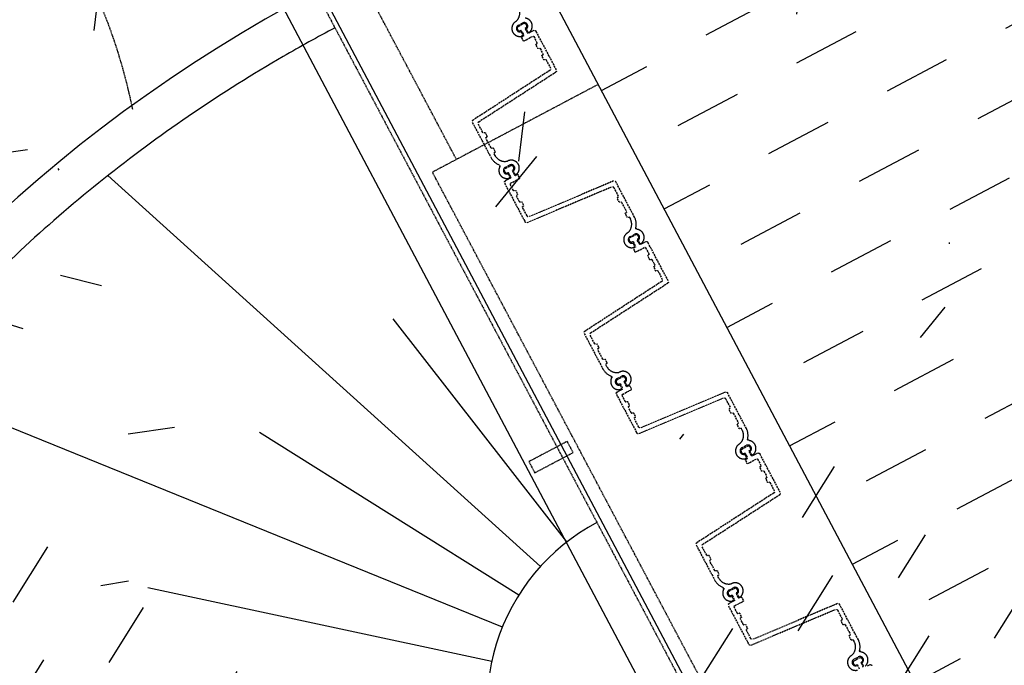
# Model space of a CAD drawing. Header units: millimetres. Extents: x 7530256134 to 7530295630, y 5726732434 to 5726764631.
# Tile 11 of 23: x 7530277803 to 7530280191, y 5726741254 to 5726742820. Entities that reach past the tile are written whole.
import ezdxf

# ---------------------------------------------------------------- set-up
doc = ezdxf.new("R2010")
doc.units = ezdxf.units.MM
doc.linetypes.add('mp3', pattern=[6.25, 4.75, -1.5])
doc.linetypes.add('mp3a', pattern=[3.125, 2.25, -0.875])
for name, color, linetype in [('0 wymiar', 32, 'Continuous'), ('1 cienka', 4, 'Continuous'), ('3 przerywana 02', 6, 'mp3'), ('3 przerywana 05', 6, 'mp3a'), ('4 średnia', 3, 'Continuous'), ('9 kreskowanie', 8, 'Continuous')]:
    doc.layers.add(name, color=color, linetype=linetype)

# ---------------------------------------------------------------- blocks, each defined once
blk = doc.blocks.new('A$C4C506A5B')
at = {"elevation": 3.192779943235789e-06}
for points in [[(-2456.213506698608, 1022.918151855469, 0.4142135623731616), (-2452.213508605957, 1026.918153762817), (-2452.213509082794, 1033.918151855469)], [(-2450.213510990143, 1042.918151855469), (-2438.213510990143, 1042.918151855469, -0.414213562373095), (-2437.213508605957, 1041.918151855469), (-2437.213508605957, 1041.668153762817), (-2437.213508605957, 1039.19093132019, 0.2559241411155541), (-2436.290431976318, 1037.505632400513, 0.2922212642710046), (-2427.136585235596, 1037.505632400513, 0.2559241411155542), (-2426.21350812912, 1039.190927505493), (-2426.213506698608, 1057.645380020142, 0.2559241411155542), (-2427.136583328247, 1059.330680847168, 0.2922212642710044), (-2436.290431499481, 1059.330678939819, 0.2559241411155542), (-2437.213509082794, 1057.64538192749), (-2437.213508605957, 1055.168153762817), (-2437.213509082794, 1054.918153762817, -0.414213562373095), (-2438.213506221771, 1053.918155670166), (-2450.213510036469, 1053.918153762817, -0.4142135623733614)], [(-2439.06956911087, 1056.644346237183, -0.8755639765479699), (-2422.366271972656, 1054.418153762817), (-2422.366271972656, 1042.418153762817, -0.8755639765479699), (-2439.069566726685, 1040.191961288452, 0.338563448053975), (-2440.999756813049, 1041.668157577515), (-2446.93448638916, 1041.668157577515, 0.4830774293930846)], [(-2449.855979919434, 1037.986333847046, 0.6585124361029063), (-2414.587083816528, 1031.683258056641, -0.4533960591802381), (-2410.11602640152, 1032.297264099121, 0.1739156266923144), (-2385.995155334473, 1022.928146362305), (-2288.435056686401, 1022.928144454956, 0.3888990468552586), (-2284.45025062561, 1026.579805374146), (-2265.070306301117, 1248.273832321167, -0.3888990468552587), (-2261.085505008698, 1251.925489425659), (-2238.112263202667, 1251.925489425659, -0.4142135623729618), (-2236.112262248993, 1249.925493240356), (-2236.11226272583, 1248.925489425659, 0.4142135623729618), (-2234.112260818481, 1246.925489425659), (-2226.112261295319, 1246.925491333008, 0.4142135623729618), (-2224.11226272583, 1248.925489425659), (-2224.112262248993, 1249.925493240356, -0.4142135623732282), (-2222.112262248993, 1251.925489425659), (-2207.111923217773, 1251.925491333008, -0.414213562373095), (-2205.111923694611, 1249.925489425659), (-2205.111923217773, 1248.925489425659, 0.414213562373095), (-2203.111923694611, 1246.925489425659), (-2195.111922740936, 1246.925489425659, 0.414213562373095), (-2193.111923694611, 1248.925491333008), (-2193.111924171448, 1249.925491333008, -0.414213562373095), (-2191.111923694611, 1251.925493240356), (-2174.366758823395, 1251.925491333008, -0.414213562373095), (-2172.366760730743, 1249.925489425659), (-2172.366758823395, 1231.925491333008), (-2172.366758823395, 1226.425489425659, 0.414213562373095), (-2170.366760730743, 1224.425493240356), (-2163.366758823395, 1224.425493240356, 0.4142135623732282), (-2161.366759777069, 1226.425489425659), (-2161.366760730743, 1229.925491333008, -0.4142135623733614), (-2159.366760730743, 1231.925491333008), (-2147.366760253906, 1231.925485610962, -0.414213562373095), (-2146.366760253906, 1230.925485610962), (-2146.366758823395, 1230.675487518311), (-2146.36675786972, 1228.198261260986, 0.2559241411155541), (-2145.443684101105, 1226.512962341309, 0.2922212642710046), (-2136.289837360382, 1226.512964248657, 0.2559241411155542), (-2135.36675786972, 1228.198261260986), (-2135.366761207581, 1246.652713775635, 0.2559241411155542), (-2136.289836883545, 1248.338010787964, 0.2922212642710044), (-2145.44367980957, 1248.338014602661, 0.2559241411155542), (-2146.366759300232, 1246.652713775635), (-2146.36675786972, 1244.175485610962), (-2146.366760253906, 1243.925489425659, -0.414213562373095), (-2147.366758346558, 1242.925489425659), (-2159.366758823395, 1242.925491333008, -0.414213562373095), (-2161.366760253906, 1244.925489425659), (-2161.366758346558, 1251.925491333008), (-2161.366758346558, 1258.925489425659, 0.4142135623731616), (-2165.366756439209, 1262.925489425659), (-2271.165858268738, 1262.925489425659, 0.3888990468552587), (-2275.150664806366, 1259.273832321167), (-2294.530185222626, 1037.584661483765, -0.3888990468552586), (-2298.514987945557, 1033.933004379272), (-2322.502914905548, 1033.933000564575, -0.4138169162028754), (-2324.500204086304, 1035.933002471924), (-2324.500204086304, 1036.935708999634, 0.414213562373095), (-2326.500205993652, 1038.935708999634), (-2334.50020647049, 1038.935708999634, 0.4142135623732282), (-2336.500203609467, 1036.935710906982), (-2336.50020647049, 1035.933002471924, -0.4138169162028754), (-2338.497497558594, 1033.933004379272), (-2364.502914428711, 1033.933004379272, -0.4138169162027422), (-2366.500205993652, 1035.933002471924), (-2366.500205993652, 1036.935708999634, 0.4142135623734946), (-2368.500205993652, 1038.935708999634), (-2376.500205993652, 1038.935708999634, 0.4142135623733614), (-2378.500205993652, 1036.935708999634), (-2378.500205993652, 1035.933002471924, -0.4138169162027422), (-2380.497498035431, 1033.933002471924), (-2385.716972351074, 1033.933004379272, -0.3347204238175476), (-2411.301421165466, 1054.050035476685), (-2411.367708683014, 1054.654951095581, 0.8860302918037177), (-2449.855980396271, 1058.849973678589, 0.4830774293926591)], [(-645.9043788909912, 1033.933002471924, -0.3347204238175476), (-671.4888310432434, 1054.050035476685), (-671.5551190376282, 1054.654949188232, 0.8860302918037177), (-710.0433878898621, 1058.84997177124, 0.4830774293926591), (-707.1218953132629, 1055.168153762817), (-701.1871643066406, 1055.168155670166, 0.3385634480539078), (-699.2569780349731, 1056.644344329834, -0.8755639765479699), (-682.5536780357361, 1054.418153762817), (-682.553680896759, 1042.418157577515, -0.8755639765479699), (-699.256977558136, 1040.191963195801, 0.338563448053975), (-701.1871647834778, 1041.668155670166), (-707.1218934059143, 1041.668157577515, 0.4830774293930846), (-710.0433883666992, 1037.986335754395, 0.6585124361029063), (-674.7744884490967, 1031.683256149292, -0.4533960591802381)]]:
    blk.add_lwpolyline(points, format="xyb", dxfattribs=at)
for points in [[(-2121.301907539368, 1231.793607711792, -0.3347204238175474), (-2095.717456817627, 1251.910638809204), (-2090.497982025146, 1251.910638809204, -0.4138169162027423), (-2088.500692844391, 1249.910638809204), (-2088.500688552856, 1248.907932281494, 0.4142135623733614), (-2086.500688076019, 1246.907932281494), (-2078.500689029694, 1246.907934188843, 0.4142135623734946), (-2076.500690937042, 1248.907934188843), (-2076.500692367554, 1249.910640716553, -0.4138169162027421), (-2074.503403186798, 1251.910638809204), (-2048.497980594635, 1251.910640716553, -0.4138169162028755), (-2046.500692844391, 1249.910640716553), (-2046.500691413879, 1248.907934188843, 0.4142135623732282), (-2044.500690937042, 1246.907932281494), (-2036.500690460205, 1246.907934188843, 0.414213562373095), (-2034.500690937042, 1248.907934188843), (-2034.500692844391, 1249.910640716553, -0.4138169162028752), (-2032.503400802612, 1251.910636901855), (-2008.515473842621, 1251.910638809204, -0.3888990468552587), (-2004.53066778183, 1248.258981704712), (-1985.151147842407, 1026.569808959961, 0.3888990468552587), (-1981.166346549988, 1022.91814994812), (-1875.36724281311, 1022.918151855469, 0.4142135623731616), (-1871.367243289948, 1026.918151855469), (-1871.367244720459, 1033.918153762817), (-1871.367244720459, 1040.91814994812, -0.414213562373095), (-1869.367241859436, 1042.91814994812), (-1857.367244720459, 1042.91814994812, -0.414213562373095), (-1856.367245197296, 1041.918151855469), (-1856.367244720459, 1041.668157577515), (-1856.367244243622, 1039.190927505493, 0.2559241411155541), (-1855.444168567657, 1037.505630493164, 0.2922212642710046), (-1846.290321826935, 1037.505628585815, 0.2559241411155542), (-1845.367244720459, 1039.190929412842), (-1845.367243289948, 1057.645383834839, 0.2559241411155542), (-1846.290323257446, 1059.330678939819, 0.2922212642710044), (-1855.444167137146, 1059.330680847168, 0.2559241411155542), (-1856.367243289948, 1057.645380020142), (-1856.367245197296, 1055.168153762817), (-1856.36724281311, 1054.918153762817, -0.414213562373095), (-1857.36724281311, 1053.918157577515), (-1869.367245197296, 1053.918151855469, -0.4142135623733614), (-1871.367244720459, 1055.918153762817), (-1871.367244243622, 1059.41814994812, 0.4142135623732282), (-1873.367244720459, 1061.41814994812), (-1880.367244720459, 1061.41814994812, 0.414213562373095), (-1882.367244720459, 1059.41814994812), (-1882.367245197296, 1053.91814994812), (-1882.367245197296, 1035.918153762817, -0.414213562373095), (-1884.367245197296, 1033.91814994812), (-1901.112409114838, 1033.91814994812, -0.414213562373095), (-1903.112409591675, 1035.918153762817), (-1903.112409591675, 1036.91814994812, 0.414213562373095), (-1905.112410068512, 1038.918153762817), (-1913.112408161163, 1038.91814994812, 0.414213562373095), (-1915.112410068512, 1036.91814994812), (-1915.112411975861, 1035.918151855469, -0.414213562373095), (-1917.112409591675, 1033.91814994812), (-1932.112748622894, 1033.91814994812, -0.4142135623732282), (-1934.112749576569, 1035.918151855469), (-1934.11275100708, 1036.918151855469, 0.4142135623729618), (-1936.112745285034, 1038.918153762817), (-1944.112749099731, 1038.918151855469, 0.4142135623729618), (-1946.112749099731, 1036.91814994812), (-1946.11275100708, 1035.918151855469, -0.4142135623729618), (-1948.112749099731, 1033.918153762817), (-1971.085988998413, 1033.91814994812, -0.3888990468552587), (-1975.070791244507, 1037.569807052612), (-1994.45073890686, 1259.263833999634, 0.3888990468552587), (-1998.435543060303, 1262.915494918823), (-2095.995641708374, 1262.915494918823, 0.1739156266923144), (-2120.116513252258, 1253.546377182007, -0.4533960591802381), (-2124.587568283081, 1254.160383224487, 0.6585124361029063), (-2159.856466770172, 1247.857309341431, 0.4830774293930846), (-2156.934972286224, 1244.175489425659), (-2151.000242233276, 1244.175489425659, 0.338563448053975), (-2149.070055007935, 1245.651679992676, -0.8755639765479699), (-2132.366760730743, 1243.425487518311), (-2132.36675786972, 1231.425485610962, -0.8755639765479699), (-2149.070055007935, 1229.199296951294, 0.3385634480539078), (-2151.000242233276, 1230.675485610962), (-2156.934972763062, 1230.675489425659, 0.4830774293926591), (-2159.856466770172, 1226.993669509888, 0.8860302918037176), (-2121.368196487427, 1231.188692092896)], [(-1830.909784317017, 1054.654947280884, 0.8860302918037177), (-1869.398054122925, 1058.84997177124, 0.4830774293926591), (-1866.4765625, 1055.168153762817), (-1860.541832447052, 1055.168155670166, 0.3385634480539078), (-1858.611645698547, 1056.644342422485, -0.8755639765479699), (-1841.908348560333, 1054.418157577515), (-1841.908347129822, 1042.418155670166, -0.8755639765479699), (-1858.611647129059, 1040.191963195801, 0.338563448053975), (-1860.541832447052, 1041.668153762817), (-1866.476561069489, 1041.668157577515, 0.4830774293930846), (-1869.398056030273, 1037.986335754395, 0.6585124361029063), (-1834.129161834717, 1031.683258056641, -0.4533960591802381), (-1829.658103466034, 1032.297262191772, 0.1739156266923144), (-1805.537231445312, 1022.928146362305), (-1707.97713470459, 1022.928146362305, 0.3888990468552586), (-1703.992328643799, 1026.579807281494), (-1684.612379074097, 1248.273834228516, -0.3888990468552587), (-1680.627579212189, 1251.925493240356), (-1657.65433883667, 1251.925489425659, -0.4142135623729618), (-1655.65433883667, 1249.925491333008), (-1655.654336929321, 1248.925489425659, 0.4142135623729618), (-1653.654338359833, 1246.925491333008), (-1645.654341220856, 1246.925491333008, 0.4142135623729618), (-1643.65433883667, 1248.925489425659), (-1643.654338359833, 1249.925491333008, -0.4142135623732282), (-1641.654337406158, 1251.925491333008), (-1626.65399980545, 1251.925489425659, -0.414213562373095), (-1624.653997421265, 1249.925489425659), (-1624.653999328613, 1248.925491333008, 0.414213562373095), (-1622.653997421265, 1246.925489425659), (-1614.653997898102, 1246.925493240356, 0.414213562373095), (-1612.654000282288, 1248.925489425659), (-1612.65399980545, 1249.925491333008, -0.414213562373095), (-1610.653997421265, 1251.925489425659), (-1593.908834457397, 1251.925491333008, -0.414213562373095), (-1591.908834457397, 1249.925491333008), (-1591.908834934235, 1231.925491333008), (-1591.908836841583, 1226.425491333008, 0.414213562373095), (-1589.908834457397, 1224.425489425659), (-1582.908834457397, 1224.425489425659, 0.4142135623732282), (-1580.908836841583, 1226.425491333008), (-1580.908836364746, 1229.925491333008, -0.4142135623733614), (-1578.90883398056, 1231.925489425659), (-1566.908832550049, 1231.925485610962, -0.414213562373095), (-1565.908834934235, 1230.925487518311), (-1565.908836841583, 1230.675485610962), (-1565.908835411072, 1228.198263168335, 0.2559241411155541), (-1564.985757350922, 1226.51296043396, 0.2922212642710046), (-1555.831912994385, 1226.512964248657, 0.2559241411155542), (-1554.908836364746, 1228.198263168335), (-1554.908836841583, 1246.652711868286, 0.2559241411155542), (-1555.831912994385, 1248.338014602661, 0.2922212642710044), (-1564.985754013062, 1248.338014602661, 0.2559241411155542), (-1565.908836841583, 1246.652713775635), (-1565.908835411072, 1244.175487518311), (-1565.908832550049, 1243.925489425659, -0.414213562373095), (-1566.908834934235, 1242.925493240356), (-1578.908832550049, 1242.925489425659, -0.414213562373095), (-1580.908833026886, 1244.925491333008), (-1580.908834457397, 1251.925489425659), (-1580.908836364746, 1258.925491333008, 0.4142135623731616), (-1584.908834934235, 1262.925489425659), (-1690.707937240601, 1262.925489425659, 0.3888990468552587), (-1694.69274187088, 1259.273834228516), (-1714.07226228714, 1037.584663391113, -0.3888990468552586), (-1718.057064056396, 1033.933000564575), (-1742.044991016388, 1033.933004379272, -0.4138169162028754), (-1744.042283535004, 1035.933002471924), (-1744.042280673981, 1036.935712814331, 0.414213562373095), (-1746.042282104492, 1038.935710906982), (-1754.042282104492, 1038.935708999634, 0.4142135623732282), (-1756.042280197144, 1036.935708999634), (-1756.042283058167, 1035.933000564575, -0.4138169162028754), (-1758.039571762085, 1033.933004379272), (-1784.044989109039, 1033.933004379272, -0.4138169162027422), (-1786.042282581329, 1035.933000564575), (-1786.042280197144, 1036.935707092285, 0.4142135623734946), (-1788.042282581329, 1038.935708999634), (-1796.042280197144, 1038.935708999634, 0.4142135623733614), (-1798.042282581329, 1036.935708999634), (-1798.042280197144, 1035.933004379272, -0.4138169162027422), (-1800.039572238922, 1033.933004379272), (-1805.259047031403, 1033.933004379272, -0.3347204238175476), (-1830.84349822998, 1054.050033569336)], [(-1540.843984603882, 1231.793607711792, -0.3347204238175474), (-1515.259534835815, 1251.910638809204), (-1510.040057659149, 1251.910638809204, -0.4138169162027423), (-1508.042768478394, 1249.910640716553), (-1508.042768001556, 1248.907934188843, 0.4142135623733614), (-1506.042768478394, 1246.907930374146), (-1498.042767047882, 1246.907930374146, 0.4142135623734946), (-1496.042768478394, 1248.907934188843), (-1496.042768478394, 1249.910638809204, -0.4138169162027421), (-1494.045476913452, 1251.910636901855), (-1468.040058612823, 1251.910642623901, -0.4138169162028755), (-1466.042768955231, 1249.910640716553), (-1466.042764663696, 1248.907934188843, 0.4142135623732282), (-1464.042766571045, 1246.907934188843), (-1456.042767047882, 1246.907934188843, 0.414213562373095), (-1454.042766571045, 1248.907930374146), (-1454.042768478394, 1249.910638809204, -0.4138169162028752), (-1452.045477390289, 1251.910638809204), (-1428.057550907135, 1251.910642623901, -0.3888990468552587), (-1424.072751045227, 1248.258981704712), (-1404.693223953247, 1026.569807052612, 0.3888990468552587), (-1400.708424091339, 1022.918151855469), (-1294.90931892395, 1022.91814994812, 0.4142135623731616), (-1290.909320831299, 1026.91814994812), (-1290.909320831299, 1033.91814994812), (-1290.909319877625, 1040.918153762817, -0.414213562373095), (-1288.909320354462, 1042.91814994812), (-1276.909320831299, 1042.918153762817, -0.414213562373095), (-1275.909320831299, 1041.918153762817), (-1275.90931892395, 1041.668153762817), (-1275.909319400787, 1039.190929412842, 0.2559241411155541), (-1274.986244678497, 1037.505628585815, 0.2922212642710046), (-1265.832397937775, 1037.505628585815, 0.2559241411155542), (-1264.909321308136, 1039.190927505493), (-1264.909321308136, 1057.645378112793, 0.2559241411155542), (-1265.832397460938, 1059.330680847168, 0.2922212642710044), (-1274.98624420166, 1059.330680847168, 0.2559241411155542), (-1275.909320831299, 1057.645380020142), (-1275.909319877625, 1055.168155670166), (-1275.90931892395, 1054.918153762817, -0.414213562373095), (-1276.909320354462, 1053.918157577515), (-1288.909320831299, 1053.91814994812, -0.4142135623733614), (-1290.909320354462, 1055.91814994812), (-1290.909321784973, 1059.418151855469, 0.4142135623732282), (-1292.909320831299, 1061.418151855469), (-1299.909320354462, 1061.41814994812, 0.414213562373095), (-1301.909319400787, 1059.418151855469), (-1301.90931892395, 1053.918151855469), (-1301.90931892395, 1035.91814994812, -0.414213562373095), (-1303.909321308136, 1033.918151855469), (-1320.654485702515, 1033.918151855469, -0.414213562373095), (-1322.654487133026, 1035.91814994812), (-1322.654487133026, 1036.91814994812, 0.414213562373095), (-1324.654485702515, 1038.91814994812), (-1332.654485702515, 1038.918153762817, 0.414213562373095), (-1334.6544880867, 1036.918153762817), (-1334.654487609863, 1035.91814994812, -0.414213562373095), (-1336.654485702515, 1033.91814994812), (-1351.654823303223, 1033.91814994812, -0.4142135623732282), (-1353.654825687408, 1035.918151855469), (-1353.654824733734, 1036.918151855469, 0.4142135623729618), (-1355.654825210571, 1038.918151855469), (-1363.654820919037, 1038.918153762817, 0.4142135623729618), (-1365.654825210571, 1036.918151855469), (-1365.654824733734, 1035.91814994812, -0.4142135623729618), (-1367.654825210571, 1033.91814994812), (-1390.628067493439, 1033.918151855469, -0.3888990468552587), (-1394.612868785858, 1037.569808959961), (-1413.992815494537, 1259.263835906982, 0.3888990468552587), (-1417.97761964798, 1262.915491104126), (-1515.537717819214, 1262.915494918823, 0.1739156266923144), (-1539.658586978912, 1253.546379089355, -0.4533960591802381), (-1544.129644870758, 1254.160387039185, 0.6585124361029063), (-1579.398542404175, 1247.857305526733, 0.4830774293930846), (-1576.477045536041, 1244.175489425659), (-1570.542318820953, 1244.175487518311, 0.338563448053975), (-1568.612131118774, 1245.651679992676, -0.8755639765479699), (-1551.908834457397, 1243.425485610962), (-1551.908832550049, 1231.425485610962, -0.8755639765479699), (-1568.612131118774, 1229.199296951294, 0.3385634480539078), (-1570.542318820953, 1230.675485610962), (-1576.477047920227, 1230.675487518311, 0.4830774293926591), (-1579.398544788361, 1226.993669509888, 0.8860302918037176), (-1540.910270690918, 1231.188695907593)], [(-1251.376550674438, 1054.654947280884, 0.8860302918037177), (-1289.864822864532, 1058.849969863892, 0.4830774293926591), (-1286.943326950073, 1055.168155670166), (-1281.008598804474, 1055.168153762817, 0.3385634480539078), (-1279.078411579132, 1056.644344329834, -0.8755639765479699), (-1262.375114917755, 1054.418155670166), (-1262.375115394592, 1042.418155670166, -0.8755639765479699), (-1279.078411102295, 1040.191963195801, 0.338563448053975), (-1281.008598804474, 1041.668153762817), (-1286.943329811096, 1041.668157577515, 0.4830774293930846), (-1289.864822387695, 1037.986335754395, 0.6585124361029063), (-1254.59592628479, 1031.683258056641, -0.4533960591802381), (-1250.124868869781, 1032.297262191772, 0.1739156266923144), (-1226.003997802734, 1022.928146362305), (-1128.443897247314, 1022.928146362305, 0.3888990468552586), (-1124.459095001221, 1026.579807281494), (-1105.079148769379, 1248.273832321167, -0.3888990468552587), (-1101.094345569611, 1251.925493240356), (-1078.121105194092, 1251.925489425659, -0.4142135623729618), (-1076.121105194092, 1249.925489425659), (-1076.121105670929, 1248.925491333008, 0.4142135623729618), (-1074.121103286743, 1246.925491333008), (-1066.121105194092, 1246.925489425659, 0.4142135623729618), (-1064.121103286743, 1248.925491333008), (-1064.121104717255, 1249.925489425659, -0.4142135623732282), (-1062.121102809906, 1251.925491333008), (-1047.120765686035, 1251.925493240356, -0.414213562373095), (-1045.120764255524, 1249.925493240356), (-1045.120765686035, 1248.925489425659, 0.414213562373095), (-1043.120765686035, 1246.925491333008), (-1035.120764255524, 1246.925493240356, 0.414213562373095), (-1033.120766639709, 1248.925489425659), (-1033.120766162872, 1249.925491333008, -0.414213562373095), (-1031.120763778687, 1251.925489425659), (-1014.375600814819, 1251.925489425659, -0.414213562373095), (-1012.375598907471, 1249.925491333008), (-1012.375598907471, 1231.925491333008), (-1012.375603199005, 1226.425491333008, 0.414213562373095), (-1010.375599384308, 1224.425491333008), (-1003.375600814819, 1224.425489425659, 0.4142135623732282), (-1001.375601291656, 1226.425491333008), (-1001.375600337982, 1229.925489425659, -0.4142135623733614), (-999.3755993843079, 1231.925489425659), (-987.3755970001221, 1231.925485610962, -0.414213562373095), (-986.3755989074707, 1230.925485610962), (-986.3756003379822, 1230.675487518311), (-986.3756017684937, 1228.198263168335, 0.2559241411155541), (-985.4525232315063, 1226.512962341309, 0.2922212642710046), (-976.2986793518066, 1226.512962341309, 0.2559241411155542), (-975.375602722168, 1228.198263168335), (-975.3756008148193, 1246.652711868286, 0.2559241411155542), (-976.2986779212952, 1248.338014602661, 0.2922212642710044), (-985.4525246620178, 1248.338014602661, 0.2559241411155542), (-986.3756012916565, 1246.652711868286), (-986.3756017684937, 1244.175485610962), (-986.3755993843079, 1243.925489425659, -0.414213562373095), (-987.3755989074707, 1242.925491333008), (-999.3755989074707, 1242.925489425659, -0.414213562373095), (-1001.375600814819, 1244.925489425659), (-1001.375600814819, 1251.925489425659), (-1001.375602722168, 1258.925491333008, 0.4142135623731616), (-1005.375601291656, 1262.925489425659), (-1111.174700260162, 1262.925493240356, 0.3888990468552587), (-1115.159505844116, 1259.273832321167), (-1134.539028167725, 1037.584665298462, -0.3888990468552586), (-1138.52382850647, 1033.933000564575), (-1162.511755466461, 1033.933000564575, -0.4138169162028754), (-1164.509048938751, 1035.933004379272), (-1164.509048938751, 1036.935708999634, 0.414213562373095), (-1166.509048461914, 1038.935708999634), (-1174.509048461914, 1038.935707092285, 0.4142135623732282), (-1176.509046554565, 1036.935708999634), (-1176.509048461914, 1035.933000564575, -0.4138169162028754), (-1178.506338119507, 1033.933004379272), (-1204.511755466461, 1033.933004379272, -0.4138169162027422), (-1206.509048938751, 1035.933000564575), (-1206.509046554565, 1036.935707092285, 0.4142135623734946), (-1208.509048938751, 1038.935708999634), (-1216.509047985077, 1038.935708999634, 0.4142135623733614), (-1218.509046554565, 1036.935708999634), (-1218.509046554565, 1035.933004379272, -0.4138169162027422), (-1220.506338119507, 1033.933004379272), (-1225.725812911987, 1033.933000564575, -0.3347204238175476), (-1251.310262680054, 1054.050035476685)], [(-961.3107490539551, 1231.793607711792, -0.3347204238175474), (-935.7262988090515, 1251.910638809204), (-930.506824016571, 1251.910638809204, -0.4138169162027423), (-928.5095329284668, 1249.910640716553), (-928.5095329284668, 1248.907934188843, 0.4142135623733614), (-926.5095314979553, 1246.907934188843), (-918.5095329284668, 1246.907932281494, 0.4142135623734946), (-916.5095314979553, 1248.907934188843), (-916.5095329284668, 1249.910638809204, -0.4138169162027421), (-914.5122413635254, 1251.910638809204), (-888.506824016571, 1251.910638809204, -0.4138169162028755), (-886.509533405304, 1249.910640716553), (-886.5095310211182, 1248.907934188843, 0.4142135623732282), (-884.5095329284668, 1246.907934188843), (-876.509533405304, 1246.907934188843, 0.414213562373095), (-874.509530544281, 1248.907934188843), (-874.5095329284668, 1249.910638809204, -0.4138169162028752), (-872.512243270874, 1251.910638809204), (-848.5243163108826, 1251.910636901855, -0.3888990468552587), (-844.5395126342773, 1248.258981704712), (-825.1599922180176, 1026.569807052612, 0.3888990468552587), (-821.175190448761, 1022.918151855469), (-715.3760871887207, 1022.918153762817, 0.4142135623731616), (-711.3760867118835, 1026.918151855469), (-711.3760871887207, 1033.91814994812), (-711.3760867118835, 1040.918151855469, -0.414213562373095), (-709.3760867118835, 1042.91814994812), (-697.3760871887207, 1042.918153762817, -0.414213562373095), (-696.3760871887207, 1041.918151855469), (-696.3760852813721, 1041.668153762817), (-696.3760857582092, 1039.190927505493, 0.2559241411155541), (-695.4530086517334, 1037.505628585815, 0.2922212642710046), (-686.2991623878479, 1037.505628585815, 0.2559241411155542), (-685.3760867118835, 1039.190927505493), (-685.376088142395, 1057.645380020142, 0.2559241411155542), (-686.299165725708, 1059.330680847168, 0.2922212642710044), (-695.453010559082, 1059.330680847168, 0.2559241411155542), (-696.3760876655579, 1057.645380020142), (-696.3760876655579, 1055.168155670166), (-696.3760867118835, 1054.918157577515, -0.414213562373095), (-697.3760876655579, 1053.918157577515), (-709.3760876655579, 1053.91814994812, -0.4142135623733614), (-711.3760886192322, 1055.918151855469), (-711.3760876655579, 1059.418153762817, 0.4142135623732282), (-713.3760862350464, 1061.418153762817), (-720.3760871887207, 1061.418151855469, 0.414213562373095), (-722.3760857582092, 1059.418151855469), (-722.3760852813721, 1053.91814994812), (-722.3760852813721, 1035.91814994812, -0.414213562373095), (-724.3760876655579, 1033.918151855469), (-741.1212520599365, 1033.918151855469, -0.414213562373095), (-743.1212501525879, 1035.918151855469), (-743.1212525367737, 1036.918151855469, 0.414213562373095), (-745.1212525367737, 1038.91814994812), (-753.1212520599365, 1038.918151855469, 0.414213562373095), (-755.1212525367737, 1036.918151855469), (-755.1212525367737, 1035.918151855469, -0.414213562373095), (-757.1212530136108, 1033.918151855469), (-772.1215906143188, 1033.918151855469, -0.4142135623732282), (-774.1215920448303, 1035.91814994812), (-774.1215901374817, 1036.918153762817, 0.4142135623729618), (-776.1215896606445, 1038.91814994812), (-784.1215872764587, 1038.918151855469, 0.4142135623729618), (-786.1215901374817, 1036.918151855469), (-786.1215901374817, 1035.918151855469, -0.4142135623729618), (-788.1215920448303, 1033.91814994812), (-811.0948314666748, 1033.91814994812, -0.3888990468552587), (-815.0796365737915, 1037.56981086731), (-834.4595818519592, 1259.263833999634, 0.3888990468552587), (-838.444384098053, 1262.915494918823), (-936.0044860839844, 1262.915494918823, 0.1739156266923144), (-960.1253533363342, 1253.546379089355, -0.4533960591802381), (-964.5964112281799, 1254.160387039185, 0.6585124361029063), (-999.8653078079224, 1247.857307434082, 0.4830774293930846), (-996.9438157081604, 1244.175489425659), (-991.0090832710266, 1244.175487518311, 0.338563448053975), (-989.0788993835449, 1245.651678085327, -0.8755639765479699), (-972.3755993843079, 1243.425487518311), (-972.3756017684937, 1231.425487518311, -0.8755639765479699), (-989.0788955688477, 1229.199298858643, 0.3385634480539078), (-991.0090808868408, 1230.675485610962), (-996.9438157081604, 1230.675487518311, 0.4830774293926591), (-999.8653087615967, 1226.993669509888, 0.8860302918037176), (-961.3770389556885, 1231.188695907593)]]:
    blk.add_lwpolyline(points, format="xyb", close=True, dxfattribs=at)
blk = doc.blocks.new('02. Zarys przyczółka (widok z góry)')
at = {"layer": '3 przerywana 05'}
for p, q in [((-900.0000054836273, -950.0050010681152), (-900.000004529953, -1405.013330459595)), ((-900.0000050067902, -1339.01265335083), (299.999995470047, -1339.01265335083)), ((-3000.000005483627, -1405.013332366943), (-900.000004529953, -1405.013330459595)), ((299.9999945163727, -1450.005001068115), (-3000.000005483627, -1450.005001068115))]:
    blk.add_line(p, q, dxfattribs=at)
at = {"layer": '4 średnia'}
blk.add_line((-3000.00000500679, -950.0050010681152), (-450.000004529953, -950.0050029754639), dxfattribs=at)
blk = doc.blocks.new('sytuacja_k1')
at = {"layer": '9 kreskowanie'}
h = blk.add_hatch(dxfattribs=at)
h.set_pattern_fill('AR-B816', color=256, scale=0.7999999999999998, angle=37.27151979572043)
h.set_pattern_definition([(359.9999999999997, (-3125706.065613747, -20887.07139648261), (3.410605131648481e-13, 162.5599999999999), []), (90, (-3125706.065613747, -20887.07139648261), (-162.5599999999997, 162.5600000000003), [162.5599999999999, -162.5599999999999])])
h.paths.add_polyline_path([(8854.302411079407, 1450.000480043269), (7999.995008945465, 1449.995795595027), (7999.995007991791, 949.9954675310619), (5449.995008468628, 949.995461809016), (5449.995006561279, -950.0045324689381), (7999.995008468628, -950.0045305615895), (7999.995006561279, -1450.004202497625), (8854.30241060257, -1449.999516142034)])
h = blk.add_hatch(dxfattribs=at)
h.set_pattern_fill('HONEY', color=256, scale=49.99999999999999, angle=62.10204981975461)
h.set_pattern_definition([(359.9999999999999, (-41302.67732954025, -56335.07946838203), (238.1250000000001, 137.4815322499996), [158.7499999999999, -317.4999999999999]), (119.9999999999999, (-41302.67732954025, -56335.07946838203), (-238.1249994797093, 137.4815331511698), [158.7499999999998, -317.4999999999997]), (59.99999999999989, (-41302.67732954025, -56335.07946838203), (5.202907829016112e-07, 274.9630654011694), [-317.4999999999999, 158.7499999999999])])
edge = h.paths.add_edge_path()
edge.add_line((8000.000073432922, -1950.022631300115), (7337.551465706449, -1950.021410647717))
edge.add_arc((7337.552387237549, -1450.02141059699), 500.0000000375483, 179.9980652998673, 269.9998944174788, ccw=False)
edge.add_line((6837.55238866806, -1450.004526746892), (5479.996034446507, -1450.00452701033))
edge.add_spline(control_points=[(7337.533487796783, -4068.46663917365), (7302.267376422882, -4068.46663917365), (7267.0012383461, -4067.041987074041), (7172.925044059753, -4059.433361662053), (7114.198684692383, -4050.695820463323), (6997.4587931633, -4025.299374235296), (6939.44494342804, -4008.639887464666), (6824.60754108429, -3967.475491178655), (6767.78409576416, -3942.969961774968), (6655.835744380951, -3886.251709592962), (6600.711262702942, -3854.038550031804), (6492.691355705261, -3782.122200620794), (6439.796488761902, -3742.418837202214), (6336.773094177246, -3655.827494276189), (6286.645110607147, -3608.93957389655), (6189.682465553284, -3508.374212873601), (6142.848252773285, -3454.696987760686), (6052.974777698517, -3341.033327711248), (6009.935852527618, -3281.047190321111), (5928.117448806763, -3155.323361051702), (5889.338212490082, -3089.585987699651), (5816.458040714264, -2952.985336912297), (5782.357272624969, -2882.122383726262), (5719.201270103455, -2735.95451606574), (5690.146152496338, -2660.649918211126), (5637.392906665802, -2506.331488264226), (5613.694860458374, -2427.317953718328), (5571.908566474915, -2266.353914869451), (5553.820374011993, -2184.403700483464), (5523.445912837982, -2018.369152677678), (5511.159679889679, -1934.285107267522), (5492.519207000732, -1764.807621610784), (5486.16498708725, -1679.414469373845), (5480.934851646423, -1545.913378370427), (5479.996338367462, -1497.967566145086), (5479.996338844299, -1450.021744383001)], knot_values=[0, 0, 0, 0, 0.05817357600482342, 0.05817357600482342, 0.1553916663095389, 0.1553916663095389, 0.2526097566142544, 0.2526097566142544, 0.34982784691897, 0.34982784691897, 0.4470459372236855, 0.4470459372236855, 0.544264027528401, 0.544264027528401, 0.6414821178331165, 0.6414821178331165, 0.738700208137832, 0.738700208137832, 0.8359182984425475, 0.8359182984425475, 0.933136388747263, 0.933136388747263, 1.030354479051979, 1.030354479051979, 1.127572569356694, 1.127572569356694, 1.22479065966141, 1.22479065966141, 1.322008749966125, 1.322008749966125, 1.419226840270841, 1.419226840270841, 1.516444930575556, 1.516444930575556, 1.570796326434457, 1.570796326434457, 1.570796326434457, 1.570796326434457], weights=[1, 1, 1, 1, 1, 1, 1, 1, 1, 1, 1, 1, 1, 1, 1, 1, 1, 1, 1, 1, 1, 1, 1, 1, 1, 1, 1, 1, 1, 1, 1, 1, 1, 1, 1, 1], degree=3, periodic=0)
edge.add_spline(control_points=[(8000.00007390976, -4025.774935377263), (7779.177878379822, -4040.005505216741), (7558.355683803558, -4054.23607314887), (7337.533487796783, -4068.46663917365)], knot_values=[1.570796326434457, 1.570796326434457, 1.570796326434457, 1.570796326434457, 2.236601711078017, 2.236601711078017, 2.236601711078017, 2.236601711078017], weights=[1, 1, 1, 1], degree=3, periodic=0)
edge.add_line((8000.000073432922, -4025.774933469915), (8000.000073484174, -1950.022631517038))
h = blk.add_hatch(dxfattribs=at)
h.set_pattern_fill('GRAVEL', color=256, scale=29.99999999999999, angle=62.10204981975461, style=0)
h.set_pattern_definition([(228.0127874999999, (-40745.16232252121, -80765.54457916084), (-6096.000000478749, -6857.999999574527), [102.516432, -10149.1450918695]), (184.9697409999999, (-40813.74232244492, -80841.74457992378), (9143.999996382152, 762.0000434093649), [175.9214159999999, -17416.21466805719]), (132.5104471, (-40989.0023226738, -80856.9845796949), (7620.000003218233, -8381.999997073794), [124.044456, -12280.41683823]), (267.2736889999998, (-41286.1823220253, -81047.4845796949), (762.0000015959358, 15239.99999991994), [160.2013559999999, -15859.93122772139]), (292.8336541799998, (-41293.80232286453, -81207.50458015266), (-3810.00000031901, 9143.999999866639), [157.0901099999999, -15551.94232360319]), (357.2736889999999, (-41232.84232187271, -81352.2845808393), (-15239.99999991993, 762.0000015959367), [160.2013559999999, -15859.93122772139]), (37.69424046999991, (-41072.82232284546, -81359.90457977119), (-9905.999999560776, -7620.000000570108), [211.8580979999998, -20973.93459427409]), (72.25532836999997, (-40905.1823220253, -81230.36458267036), (5334.000001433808, 16763.99999954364), [200.0158559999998, -19801.57698057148]), (121.4295656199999, (-40844.22232198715, -81039.86458076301), (-6096.000000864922, 9905.999999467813), [160.7438999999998, -15913.66370961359]), (175.2363582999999, (-40928.04232263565, -80902.7045809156), (8381.999999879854, -762.0000013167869), [183.5139839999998, -8992.181084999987]), (222.3974377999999, (-41110.92232227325, -80887.46457923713), (-9143.999999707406, -8382.000000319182), [237.3233759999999, -23495.03175365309]), (138.81407483, (-40531.8023223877, -81055.10457862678), (-5333.999999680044, 4572.00000037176), [81.00136199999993, -8019.169747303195]), (171.4692343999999, (-40592.76232290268, -81001.76458038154), (9906.000000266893, -1523.999998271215), [154.1045939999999, -15256.391699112]), (225, (-40745.16232252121, -80978.90457977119), (-1.13686837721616e-12, -762.0000000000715), [107.7628019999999, -969.8679325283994]), (203.1985905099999, (-40798.5023226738, -80887.46458114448), (3810.000000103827, 1523.999999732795), [58.03239599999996, -5745.186710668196]), (291.8014094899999, (-40851.84232139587, -80910.32457984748), (-762.0000001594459, 2285.999999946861), [82.06968599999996, -4021.425896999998]), (30.96375652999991, (-40821.36232280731, -80986.52458061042), (2286.000000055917, 1523.999999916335), [133.2958979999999, -4309.889445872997]), (161.5650511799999, (-40707.06232261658, -80917.94458068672), (1524.000000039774, -761.9999999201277), [96.3861419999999, -2313.269435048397]), (16.38954033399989, (-41293.8023223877, -80910.32457984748), (7620.000000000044, 2286.000000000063), [135.0264, -13367.64800176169]), (70.34617593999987, (-41164.26232194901, -80872.22457946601), (-3048.000000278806, -8381.99999990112), [113.2796819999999, -11214.66470345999]), (293.1985905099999, (-40707.06232213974, -80765.54457916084), (-1523.999999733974, 3810.000000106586), [116.0640299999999, -5687.155076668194]), (343.6104596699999, (-40661.34232282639, -80872.22457946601), (-7620.00000015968, 2285.999999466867), [135.0263999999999, -13367.64800176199]), (339.4439547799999, (-41293.8023223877, -81382.76457847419), (-3809.999999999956, 1524.000000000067), [130.2105599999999, -6380.320293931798]), (294.7751405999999, (-41171.88232183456, -81428.48458160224), (-3810.000004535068, 8381.999997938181), [109.101636, -10801.078014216]), (66.80140948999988, (-40699.44232273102, -81527.54458106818), (1523.999999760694, 3810.000000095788), [116.06403, -5687.155076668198]), (17.3540246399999, (-40653.72232246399, -81420.86458076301), (-9905.999999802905, -3048.000000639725), [127.734822, -12645.71279405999]), (69.44395477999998, (-41072.82232189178, -81527.54458106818), (-1524.000000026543, -3809.999999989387), [65.10527999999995, -6445.425573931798]), (101.3099324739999, (-40745.16232204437, -81527.54458106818), (-762.0000000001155, 3048.000000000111), [38.85437999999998, -3846.598489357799]), (165.9637565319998, (-40752.78232240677, -81489.44458068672), (2285.999999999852, -761.9999999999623), [157.0901099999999, -2984.716376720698]), (186.0090059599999, (-40905.18232250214, -81451.3445822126), (7619.99999995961, 762.0000003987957), [145.5800999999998, -14412.40945900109]), (303.6900675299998, (-40821.36232233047, -81055.10458053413), (-762.0000001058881, 1523.999999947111), [109.897164, -2637.532907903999]), (353.1572265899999, (-40760.40232229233, -81146.54457916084), (12954.0000000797, -1523.999999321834), [191.867028, -18994.80271950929]), (60.9453958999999, (-40569.90232181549, -81169.40457977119), (-3048.000000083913, -5333.999999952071), [78.45247199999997, -7766.817695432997]), (90, (-40531.80232191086, -81100.82457984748), (-761.9999999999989, 762.0000000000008), [45.71999999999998, -716.2799999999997]), (120.2564371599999, (-40920.42232131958, -81428.48458160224), (3047.999999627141, -5334.000000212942), [105.8600879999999, -10480.18223195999]), (48.01278749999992, (-40973.76232242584, -81337.04458106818), (6096.00000050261, 6857.999999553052), [205.032864, -10046.6286598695]), (359.9999999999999, (-40836.60232305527, -81184.6445795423), (762.0000000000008, 761.9999999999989), [198.1199999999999, -563.8799999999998]), (325.3048464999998, (-40638.4823217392, -81184.64458144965), (7620.00000288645, -5333.999995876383), [120.482868, -11927.795017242]), (254.0546040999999, (-40539.42232322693, -81253.22458137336), (-761.9999999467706, -3048.000000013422), [110.948724, -5436.495011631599]), (207.64597536, (-40569.90232181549, -81359.90457977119), (-14478.00000053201, -7619.999998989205), [180.6435299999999, -17883.73932688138]), (175.42607874, (-40729.92232179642, -81443.72457946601), (-9905.999999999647, 761.9999999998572), [191.1088379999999, -18919.75393687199])])
edge = h.paths.add_edge_path()
edge.add_ellipse((7346.408496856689, -1449.995089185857), major_axis=(2.361264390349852e-07, -2718.444892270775), ratio=0.7200944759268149, start_angle=281.15523109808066, end_angle=290.8680618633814, ccw=False)
edge.add_spline(control_points=[(2738.012309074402, -2040.239473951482), (2828.318548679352, -1992.179968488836), (3228.09733915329, -1773.972927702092), (4040.81071138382, -2410.797764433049), (4794.958232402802, -1860.078133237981), (5282.842830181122, -1934.985226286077), (5425.855834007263, -1975.926666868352)], knot_values=[453.4070720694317, 453.4070720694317, 453.4070720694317, 453.4070720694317, 1081.797566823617, 1882.505742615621, 2946.221506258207, 3388.174851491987, 3388.174851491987, 3388.174851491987, 3388.174851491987], degree=3, periodic=0)
edge.add_line((2738.012309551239, -2040.239470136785), (2717.21418944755, -2425.679893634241))
edge.add_line((2717.214189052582, -2425.679894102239), (2728.568443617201, -2449.997588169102))
edge.add_arc((2778.568444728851, -2449.997587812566), 50.00000119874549, -3.979420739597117e-07, 180.0000005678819, ccw=False)
edge.add_arc((2878.568445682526, -2449.997587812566), 49.99999990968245, -3.410996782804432e-07, 180.0000001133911, ccw=False)
edge.add_arc((2978.568444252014, -2449.997589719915), 49.99999990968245, 1.1339108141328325e-07, 180.0000001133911, ccw=False)
edge.add_arc((3078.568444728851, -2449.997587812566), 50.000000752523, 1.1339108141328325e-07, 179.9999996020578, ccw=False)
edge.add_arc((3178.568444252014, -2449.997589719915), 49.99999990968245, 6.247245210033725e-07, 180.0000001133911, ccw=False)
edge.add_arc((3278.568443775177, -2449.997587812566), 50.00000035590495, 1.1339108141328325e-07, 180.0000010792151, ccw=False)
edge.add_arc((3378.568444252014, -2449.997587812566), 49.99999990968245, -8.524331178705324e-07, 180.0000001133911, ccw=False)
edge.add_arc((3478.56844329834, -2449.997593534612), 49.9999994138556, 2.5563726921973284e-06, 179.9999967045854, ccw=False)
edge.add_arc((3578.56844329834, -2449.997587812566), 50.000000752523, 1.1339108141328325e-07, 179.9999996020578, ccw=False)
edge.add_arc((3678.568442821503, -2449.997587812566), 49.99999990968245, 1.1339108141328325e-07, 180.0000001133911, ccw=False)
edge.add_arc((3778.56844329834, -2449.997587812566), 49.99999990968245, 1.1339108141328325e-07, 180.0000001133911, ccw=False)
edge.add_arc((3878.568442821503, -2449.997587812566), 49.99999990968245, -3.410996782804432e-07, 180.0000001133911, ccw=False)
edge.add_arc((3978.568440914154, -2449.997589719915), 49.99999946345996, -8.524331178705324e-07, 179.999999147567, ccw=False)
edge.add_arc((4078.568440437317, -2449.997591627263), 50.00000030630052, -8.524331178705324e-07, 179.9999986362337, ccw=False)
edge.add_arc((4178.568440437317, -2449.997589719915), 49.99999995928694, -8.524331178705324e-07, 180.0000025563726, ccw=False)
edge.add_arc((4278.568440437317, -2449.997589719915), 50.000000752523, 1.1339108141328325e-07, 179.9999996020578, ccw=False)
edge.add_arc((4378.56843996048, -2449.997589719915), 49.99999990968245, 1.1339108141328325e-07, 180.0000001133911, ccw=False)
edge.add_arc((4478.56843996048, -2449.997583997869), 50.00000005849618, -8.692710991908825e-06, 180.0000074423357, ccw=False)
edge.add_arc((4578.56843996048, -2449.997593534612), 49.99999946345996, 1.1339108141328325e-07, 179.999999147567, ccw=False)
edge.add_arc((4678.568439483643, -2449.997591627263), 49.99999990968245, 1.1339108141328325e-07, 180.0000001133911, ccw=False)
edge.add_arc((4778.568439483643, -2449.997593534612), 49.99999990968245, -8.524331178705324e-07, 180.0000001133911, ccw=False)
edge.add_arc((4878.568439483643, -2449.997593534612), 50.000000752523, 1.1339108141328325e-07, 179.9999996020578, ccw=False)
edge.add_arc((4978.568439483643, -2449.997591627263), 49.99999990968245, 1.1339108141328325e-07, 180.0000001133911, ccw=False)
edge.add_arc((5078.568439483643, -2449.997591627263), 50.00000035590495, 1.1339108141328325e-07, 180.0000010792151, ccw=False)
edge.add_arc((5178.568439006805, -2449.997589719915), 49.99999951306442, -1.8182572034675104e-06, 180.0000015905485, ccw=False)
edge.add_arc((5278.568437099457, -2449.997591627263), 49.99999862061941, 1.1339108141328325e-07, 179.9999996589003, ccw=False)
edge.add_arc((5378.56843662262, -2449.997591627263), 49.99999990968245, -3.979420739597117e-07, 180.0000001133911, ccw=False)
edge.add_arc((5478.568438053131, -2449.997591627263), 49.99999990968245, 39.265425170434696, 180.0000001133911, ccw=False)
at = {"layer": '1 cienka', "elevation": -1.387550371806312e-06}
blk.add_lwpolyline([(7948.875024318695, -1438.36535514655), (-7961.734892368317, -1438.36535514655), (-7961.734893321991, -1538.365358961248), (7948.875024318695, -1538.365358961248)], close=True, dxfattribs=at)
at = {"layer": '3 przerywana 05', "elevation": 1.387549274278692e-06}
blk.add_lwpolyline([(6630.000006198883, -1526.730721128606), (6660.609899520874, -1526.730721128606), (6660.60990190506, -1421.635574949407), (6630.000009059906, -1421.635574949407)], close=True, dxfattribs=at)
at = {"layer": '3 przerywana 05', "color": 8}
blk.add_open_spline([(5425.855834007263, -1975.926666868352), (5282.842830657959, -1934.985224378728), (4794.958231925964, -1860.078137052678), (4040.810709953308, -2410.797762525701), (3289.016397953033, -1809.563616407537), (2891.830677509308, -1951.141199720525), (2738.012308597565, -2040.239472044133)], degree=3, knots=[453.4070730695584, 453.4070730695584, 453.4070730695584, 453.4070730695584, 895.3604173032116, 1959.076180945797, 2759.784356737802, 3272.896210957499, 3272.896210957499, 3272.896210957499, 3272.896210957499], dxfattribs=at)
at = {"layer": '4 średnia'}
blk.add_arc((7337.552382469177, -1449.994516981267), 499.9999999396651, 179.9980329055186, 270.0000136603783, dxfattribs=at)
blk.add_ellipse((7337.533483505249, -1449.994854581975), major_axis=(-1.615691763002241e-06, -2718.444892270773), ratio=0.7200944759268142, start_param=4.71238898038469, end_param=6.283185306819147, dxfattribs=at)
blk.add_open_spline([(5479.996333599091, -1449.994850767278), (5479.996333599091, -1497.940670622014), (5480.934846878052, -1545.886486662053), (5486.164981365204, -1679.387575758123), (5492.519202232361, -1764.780727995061), (5511.159675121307, -1934.258213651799), (5523.445908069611, -2018.342257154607), (5553.820369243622, -2184.376804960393), (5571.908561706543, -2266.32701934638), (5613.694854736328, -2427.291060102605), (5637.392901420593, -2506.304592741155), (5690.146146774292, -2660.623024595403), (5719.201265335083, -2735.927622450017), (5782.357267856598, -2882.095488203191), (5816.458034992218, -2952.958443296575), (5889.33820772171, -3089.55909217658), (5928.117443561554, -3155.296465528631), (6009.935846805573, -3281.020296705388), (6052.974772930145, -3341.006434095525), (6142.848247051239, -3454.670094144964), (6189.682459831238, -3508.347319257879), (6286.645104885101, -3608.912682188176), (6336.773089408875, -3655.800598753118), (6439.796483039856, -3742.391943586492), (6492.69135093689, -3782.095305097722), (6600.711256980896, -3854.011656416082), (6655.835738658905, -3886.224815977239), (6767.784090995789, -3942.943066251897), (6824.607537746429, -3967.448595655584), (6939.444937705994, -4008.612991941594), (6997.458788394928, -4025.272478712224), (7114.198679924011, -4050.6689268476), (7172.92503786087, -4059.406464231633), (7267.001233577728, -4067.015095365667), (7302.267370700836, -4068.439745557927), (7337.533482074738, -4068.439745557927), (7558.355678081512, -4054.20917571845), (7779.17787361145, -4039.978611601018), (8000.000069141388, -4025.748041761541)], degree=3, knots=[0, 0, 0, 0, 0.05435139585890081, 0.05435139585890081, 0.1515694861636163, 0.1515694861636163, 0.2487875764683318, 0.2487875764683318, 0.3460056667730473, 0.3460056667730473, 0.4432237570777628, 0.4432237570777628, 0.5404418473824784, 0.5404418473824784, 0.6376599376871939, 0.6376599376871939, 0.7348780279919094, 0.7348780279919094, 0.8320961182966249, 0.8320961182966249, 0.9293142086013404, 0.9293142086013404, 1.026532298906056, 1.026532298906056, 1.123750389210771, 1.123750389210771, 1.220968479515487, 1.220968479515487, 1.318186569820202, 1.318186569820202, 1.415404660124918, 1.415404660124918, 1.512622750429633, 1.512622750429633, 1.570796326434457, 1.570796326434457, 1.570796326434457, 2.236601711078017, 2.236601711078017, 2.236601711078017, 2.236601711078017], dxfattribs=at)
at = {"layer": '9 kreskowanie'}
for p, q in [((6845.14793586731, -1536.81536926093), (6169.784669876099, -1655.900133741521)), ((6867.703859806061, -1620.998510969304), (5539.214542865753, -2104.529080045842)), ((6904.534953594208, -1699.986326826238), (6261.799778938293, -2071.069655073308)), ((6954.528541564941, -1771.386391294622), (5742.101226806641, -2788.720902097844)), ((7016.154417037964, -1833.013245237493), (6468.006363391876, -2486.262436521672))]:
    blk.add_line(p, q, dxfattribs=at)
at = {"layer": '1 cienka', "xscale": -1, "rotation": 359.9999999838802}
blk.add_blockref('02. Zarys przyczółka (widok z góry)', (4999.995001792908, 0.000472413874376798, 1.387550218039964e-06), dxfattribs=at)
at = {"layer": '3 przerywana 02', "rotation": 179.9999999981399}
blk.add_blockref('A$C4C506A5B', (4999.999994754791, 0.0004781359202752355), dxfattribs=at)

msp = doc.modelspace()

# ---------------------------------------------------------------- block references
at = {"layer": '0 wymiar', "rotation": 297.8979501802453}
msp.add_blockref('sytuacja_k1', (7530277285.15332, 5726748321.70091), dxfattribs=at)

doc.saveas('drawing.dxf')
